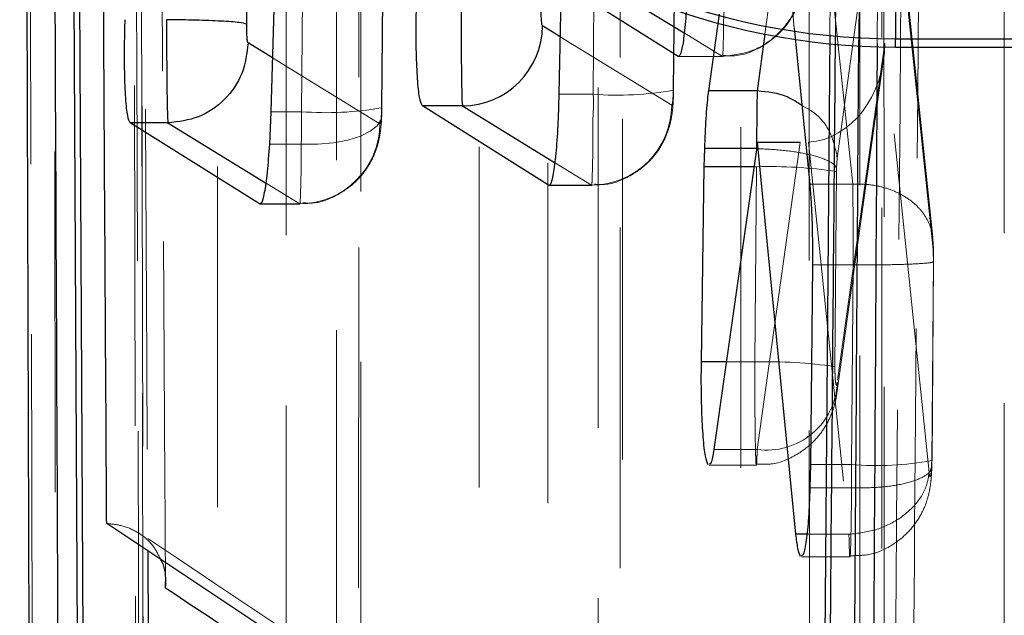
# Model space of a CAD drawing. Header units: millimetres. Extents: x 34 to 369, y 24 to 290.
# Tile 16 of 30: x 342.12 to 345.79, y 231.19 to 233.41. Entities that reach past the tile are written whole.
import ezdxf

# ---------------------------------------------------------------- set-up
doc = ezdxf.new("R2010")
doc.units = ezdxf.units.MM
doc.linetypes.add('HIDDEN', pattern=[1.905, 1.27, -0.635])

msp = doc.modelspace()

# ---------------------------------------------------------------- linework, layer by layer
at = {"color": 7, "linetype": 'Continuous', "lineweight": 25}
for p, q in [((342.1196, 242.0472), (342.158, 229.7114)), ((342.2832, 241.1071), (342.3361, 230.694)), ((342.3581, 230.694), (342.3039, 241.1071)), ((345.3863, 235.7428), (345.3863, 233.3428)), ((342.9662, 233.3975), (342.9721, 234.0974)), ((343.0771, 233.7714), (343.0564, 233.0709)), ((344.1393, 233.5595), (344.1307, 233.1359)), ((344.5752, 233.277), (344.2354, 233.4923)), ((344.6897, 233.1483), (344.7294, 233.4346)), ((345.0088, 233.3825), (345.0663, 232.8008)), ((345.1412, 233.3578), (345.1113, 229.7696)), ((345.3863, 233.3121), (345.3863, 233.3428)), ((345.3863, 233.3428), (364.3463, 233.3428)), ((345.3863, 233.3121), (347.6397, 233.3121)), ((344.8703, 233.1483), (344.6897, 233.1483)), ((344.8703, 233.1483), (344.8703, 233.1483)), ((344.0923, 232.7962), (343.6217, 233.0924)), ((343.7707, 233.0924), (343.6217, 233.0924)), ((343.0564, 233.0709), (343.0509, 232.9494)), ((343.0139, 232.7269), (342.5322, 233.0291)), ((342.6726, 233.0291), (342.5322, 233.0291)), ((342.6727, 233.0291), (342.6726, 233.0291)), ((344.8719, 232.9556), (344.7086, 231.8111)), ((345.015, 231.4947), (344.8719, 232.9556)), ((345.0307, 232.9556), (344.8719, 232.9556)), ((344.673, 232.8655), (344.6745, 232.9331)), ((344.8678, 232.9331), (344.6745, 232.9331)), ((344.8678, 232.9331), (344.8678, 232.9331)), ((344.6623, 232.1374), (344.673, 232.8655)), ((345.0763, 232.4997), (345.069, 231.7546)), ((345.069, 231.7546), (345.0672, 231.6677)), ((342.6635, 231.2939), (342.6634, 231.317))]:
    msp.add_line(p, q, dxfattribs=at)
at = {"color": 7, "linetype": 'HIDDEN', "lineweight": 18}
for p, q in [((345.1753, 237.4535), (345.1412, 233.3578)), ((345.2492, 233.3377), (345.266, 235.8511)), ((345.3311, 235.7585), (345.3177, 233.3249)), ((345.3863, 233.3121), (345.3863, 235.7121)), ((344.9663, 233.8486), (344.8992, 233.3596)), ((345.1691, 232.8977), (345.2956, 233.8202)), ((343.1705, 233.0709), (343.1764, 233.7714)), ((343.4752, 233.7853), (343.4693, 233.0856)), ((343.4704, 233.0842), (343.4763, 233.784)), ((345.4037, 233.7356), (345.5254, 232.5692)), ((345.5249, 232.6013), (345.407, 233.7316)), ((344.9766, 233.7081), (345.0088, 233.3825)), ((345.2267, 232.8008), (345.132, 233.7081)), ((345.7905, 226.9033), (345.792, 233.6985)), ((344.5607, 233.5748), (344.5572, 233.1522)), ((344.5584, 233.1506), (344.5619, 233.5734)), ((344.2584, 233.1359), (344.2619, 233.5595)), ((344.5514, 233.0947), (344.1351, 233.3506)), ((344.5978, 233.3647), (344.7405, 233.277)), ((345.3464, 233.3268), (345.169, 232.0615)), ((345.5114, 231.7245), (345.3464, 233.3268)), ((344.7405, 233.277), (344.5752, 233.277)), ((344.5769, 233.2764), (344.7408, 233.2764)), ((344.7405, 233.277), (344.7405, 233.277)), ((343.463, 233.0254), (343.0624, 233.2717)), ((345.1673, 232.0209), (345.342, 233.2668)), ((344.2584, 233.1359), (344.1307, 233.1359)), ((344.5572, 233.1522), (344.5584, 233.1506)), ((343.1705, 233.0709), (343.0564, 233.0709)), ((343.4693, 233.0856), (343.4688, 233.0658)), ((343.17, 232.9494), (343.0509, 232.9494)), ((344.8702, 231.8111), (345.0307, 232.9556)), ((345.0621, 232.9567), (345.2126, 231.4947)), ((344.1149, 232.8808), (344.2526, 232.7962)), ((345.1666, 232.8598), (345.1691, 232.8977)), ((344.8676, 232.8655), (344.859, 232.8655)), ((344.8676, 232.8655), (344.8615, 232.1374)), ((345.1603, 232.1199), (345.1664, 232.8479)), ((345.1664, 232.8479), (345.1666, 232.8598)), ((343.0369, 232.8052), (343.1642, 232.7269)), ((344.2526, 232.7962), (344.0923, 232.7962)), ((345.2265, 232.8008), (345.0663, 232.8008)), ((345.2267, 232.8008), (345.2265, 232.8008)), ((344.094, 232.7956), (344.2528, 232.7956)), ((343.1642, 232.7269), (343.0139, 232.7269)), ((343.0157, 232.7264), (343.1645, 232.7264)), ((345.5274, 232.5129), (345.5211, 231.77)), ((345.5223, 231.7686), (345.5285, 232.5117)), ((345.2285, 232.4997), (345.0763, 232.4997)), ((345.2223, 231.7546), (345.2286, 232.4997)), ((345.2286, 232.4997), (345.2285, 232.4997)), ((344.8615, 232.1374), (344.7552, 232.1374)), ((344.8702, 231.8111), (344.7086, 231.8111)), ((345.5211, 231.77), (345.5208, 231.756)), ((344.6906, 231.752), (344.867, 231.752)), ((345.2223, 231.7546), (345.069, 231.7546)), ((345.222, 231.6677), (345.0672, 231.6677)), ((345.222, 231.6676), (345.222, 231.6677)), ((345.2125, 231.4947), (345.0555, 231.4947)), ((345.2126, 231.4947), (345.2125, 231.4947)), ((345.035, 231.4106), (345.2162, 231.4106))]:
    msp.add_line(p, q, dxfattribs=at)
at = {"color": 8, "linetype": 'Continuous', "lineweight": 25}
for p, q in [((344.3902, 233.4923), (344.5978, 233.3647)), ((344.1351, 233.3506), (344.0696, 233.3908)), ((344.8992, 233.3596), (344.8703, 233.1483)), ((343.0624, 233.2717), (342.9715, 233.3276)), ((343.7707, 233.0924), (344.1149, 232.8808)), ((342.6726, 233.0291), (343.0369, 232.8052)), ((344.859, 232.8655), (344.673, 232.8655)), ((344.7552, 232.1374), (344.6623, 232.1374)), ((345.0555, 231.4947), (345.015, 231.4947)), ((342.597, 231.4334), (342.6006, 230.7788))]:
    msp.add_line(p, q, dxfattribs=at)
at = {"color": 7, "linetype": 'HIDDEN', "lineweight": 18, "flags": 128}
for points in [[(342.1402, 241.7656), (342.1423, 240.8665), (342.1508, 237.2452), (342.1685, 230.1594)], [(342.5543, 229.9936), (342.5522, 230.899), (342.5442, 234.5207), (342.5295, 241.6008)], [(342.5596, 241.5458), (342.5612, 240.6404), (342.5676, 237.0187), (342.581, 229.9305)], [(342.2553, 229.7468), (342.2539, 230.6381), (342.2483, 234.2594), (342.238, 241.3613)], [(342.8583, 240.4859), (342.8583, 239.5806), (342.858, 235.9597), (342.8575, 229.2273)], [(343.3014, 229.0806), (343.3015, 229.9859), (343.3017, 233.6068), (343.3022, 240.3392)], [(343.3844, 240.1848), (343.3844, 239.2796), (343.3841, 235.6586), (343.3837, 228.9964)], [(343.392, 228.9632), (343.3925, 236.7951), (343.3927, 240.1516)], [(343.1134, 228.8003), (343.1135, 229.7055), (343.1137, 233.3265), (343.1141, 239.9887)], [(343.8335, 238.6545), (343.8335, 237.7492), (343.8335, 234.1283), (343.8334, 228.2277)], [(344.2774, 228.0811), (344.2774, 228.9864), (344.2773, 232.6073), (344.2773, 238.5079)], [(344.3595, 238.3535), (344.3595, 237.4483), (344.3596, 233.8273), (344.3596, 227.9969)], [(344.368, 227.9636), (344.3679, 235.2133), (344.3678, 238.3203)], [(344.0894, 227.8007), (344.0893, 228.706), (344.0893, 232.3269), (344.0892, 238.1574)], [(345.1626, 233.3538), (345.1648, 233.6134), (345.1943, 237.4535), (345.1943, 237.4541), (345.1943, 237.4541)], [(344.8084, 236.8231), (344.8085, 235.9179), (344.8089, 232.2969), (344.8094, 227.2282)], [(345.2534, 227.0816), (345.2533, 227.9869), (345.2529, 231.6078), (345.2523, 236.6765)], [(345.3345, 236.5222), (345.3346, 235.6169), (345.335, 231.996), (345.3356, 226.9974)], [(345.344, 226.9641), (345.3432, 233.6315), (345.3428, 236.489)], [(345.0654, 226.8012), (345.0653, 227.7064), (345.0648, 231.3274), (345.0641, 236.326)], [(343.4688, 233.0658), (343.4674, 233.0417), (343.4533, 233.0186), (343.4273, 232.9976), (343.3903, 232.9795), (343.3439, 232.9651), (343.2902, 232.955), (343.2314, 232.9497), (343.17, 232.9494)]]:
    msp.add_lwpolyline(points, dxfattribs=at)
at = {"color": 7, "linetype": 'Continuous', "lineweight": 25}
for centre, radius, start, end in [((345.3863, 235.8628), 2.52, 180.0001, 269.9999), ((345.3863, 235.8321), 2.52, 180, 270.0001), ((343.7687, 233.3932), 0.3009, 270.3915, 359.5433)]:
    msp.add_arc(centre, radius, start, end, dxfattribs=at)
at = {"color": 7, "linetype": 'HIDDEN', "lineweight": 18}
for centre, radius, start, end in [((350.282, 238.2817), 6.4161, 225.58854, 273.91839), ((344.3482, 234.3698), 1.2372, 265.835, 279.7793), ((344.2505, 233.0971), 0.3009, 270.3929, 359.546), ((343.2636, 234.222), 1.1549, 265.3735, 280.2578), ((343.1621, 233.0278), 0.3009, 270.3935, 359.5456), ((344.9195, 231.2023), 1.664, 81.4681, 91.7888), ((344.9133, 230.4635), 1.6747, 81.5209, 91.7753), ((344.9062, 232.0717), 0.2631, 262.1488, 357.7821), ((345.3153, 232.8593), 1.1086, 265.1889, 280.7005)]:
    msp.add_arc(centre, radius, start, end, dxfattribs=at)
for centre, major_axis, ratio, start_param, end_param in [((345.0476, 233.3278), (0.0068, 0.3717), 0.803775, 3.212939, 4.724279), ((343.1653, 233.0897), (0.0002, 0.3582), 0.014431, 4.309837, 4.659903), ((345.2167, 231.7745), (0.0002, 0.3629), 0.015398, 4.413555, 4.657587)]:
    msp.add_ellipse(centre, major_axis=major_axis, ratio=ratio, start_param=start_param, end_param=end_param, dxfattribs=at)
at = {"color": 7, "linetype": 'Continuous', "lineweight": 25}
msp.add_ellipse((344.8733, 232.8449), major_axis=(0.0002, 0.3648), ratio=0.015791, start_param=0.588759, end_param=1.326608, dxfattribs=at)
for points, knots in [([(342.2674, 230.0491), (342.2568, 232.3915), (342.2386, 236.4321), (342.2219, 240.474), (342.2149, 242.1727)], [0, 0, 0, 0, 0.579719, 1, 1, 1, 1]), ([(342.444, 231.5351), (342.4435, 231.6187), (342.4394, 232.3058), (342.4214, 235.3374), (342.4049, 238.2854), (342.3917, 240.6298)], [0, 0, 0, 0, 0.027574, 0.2266559, 1, 1, 1, 1]), ([(344.6096, 233.5284), (344.6078, 233.4904), (344.6041, 233.4145), (344.5951, 233.3306), (344.585, 233.2804), (344.5783, 233.2781), (344.5752, 233.277)], [0, 0, 0, 0, 0.2581747, 0.5163362, 0.7746867, 1, 1, 1, 1]), ([(343.6217, 233.0924), (343.6183, 233.0985), (343.6115, 233.1109), (343.6037, 233.1789), (343.599, 233.2747), (343.5978, 233.3781), (343.5991, 233.445), (343.5996, 233.4715)], [0, 0, 0, 0, 0.2151556, 0.4303311, 0.6449892, 0.8594039, 1, 1, 1, 1]), ([(343.7659, 233.4715), (343.7659, 233.4715), (343.7659, 233.4312), (343.766, 233.3488), (343.7666, 233.2369), (343.7686, 233.1495), (343.7676, 233.1039), (343.7726, 233.0939), (343.7707, 233.0924), (343.7707, 233.0924)], [0, 0, 0, 0, 0.000127, 0.214604, 0.43289, 0.651594, 0.86828, 0.999872, 1, 1, 1, 1]), ([(344.0696, 233.3908), (344.0692, 233.3913), (344.0682, 233.3926), (344.0668, 233.4004), (344.0655, 233.4149), (344.0648, 233.4337), (344.0647, 233.4474), (344.0647, 233.454)], [0, 0, 0, 0, 0.131203, 0.346685, 0.566056, 0.788567, 1, 1, 1, 1]), ([(342.5322, 233.0291), (342.5288, 233.0354), (342.5219, 233.0482), (342.5146, 233.1174), (342.5105, 233.2149), (342.5102, 233.3197), (342.5121, 233.3873), (342.5128, 233.414)], [0, 0, 0, 0, 0.215547, 0.431134, 0.64604, 0.86064, 1, 1, 1, 1]), ([(342.6674, 233.414), (342.6674, 233.4139), (342.6674, 233.405), (342.6673, 233.3553), (342.6676, 233.2655), (342.6685, 233.1575), (342.6699, 233.078), (342.6714, 233.038), (342.6723, 233.0315), (342.6727, 233.0291)], [0, 0, 0, 0, 0.0001029, 0.0475822, 0.2592406, 0.4722119, 0.6880171, 0.8870726, 1, 1, 1, 1]), ([(342.9662, 233.3975), (342.9589, 233.3995), (342.9444, 233.4035), (342.8741, 233.4087), (342.7787, 233.4126), (342.7045, 233.4135), (342.6674, 233.414)], [0, 0, 0, 0, 0.250002, 0.499992, 0.749999, 1, 1, 1, 1]), ([(342.9715, 233.3276), (342.9711, 233.328), (342.9702, 233.3292), (342.9687, 233.3363), (342.9673, 233.3507), (342.9664, 233.3704), (342.9661, 233.3869), (342.9662, 233.396), (342.9662, 233.3975)], [0, 0, 0, 0, 0.110555, 0.308183, 0.523137, 0.738076, 0.955175, 1, 1, 1, 1]), ([(342.9715, 233.3276), (342.9667, 233.2885), (342.9571, 233.2105), (342.8879, 233.1121), (342.7895, 233.043), (342.7116, 233.0337), (342.6727, 233.0291)], [0, 0, 0, 0, 0.249999, 0.499999, 0.750002, 1, 1, 1, 1]), ([(345.2185, 229.0758), (345.2198, 229.2379), (345.2261, 230.0489), (345.237, 231.4695), (345.2452, 232.7279), (345.2492, 233.3377)], [0, 0, 0, 0, 0.114164, 0.570817, 1, 1, 1, 1]), ([(344.1307, 233.1359), (344.1295, 233.0956), (344.1272, 233.015), (344.1196, 232.9105), (344.11, 232.8342), (344.1004, 232.7971), (344.0945, 232.7964), (344.0923, 232.7962)], [0, 0, 0, 0, 0.215111, 0.430207, 0.645706, 0.861423, 1, 1, 1, 1]), ([(344.6745, 232.9331), (344.6761, 232.9719), (344.6793, 233.0494), (344.6854, 233.1161), (344.6891, 233.1438), (344.6897, 233.1483)], [0, 0, 0, 0, 0.456319, 0.912606, 1, 1, 1, 1]), ([(343.0509, 232.9494), (343.0483, 232.9129), (343.0429, 232.8399), (343.0321, 232.7641), (343.022, 232.7276), (343.0161, 232.7271), (343.0139, 232.7269)], [0, 0, 0, 0, 0.276713, 0.553419, 0.830357, 1, 1, 1, 1]), ([(345.0663, 232.8008), (345.068, 232.7801), (345.0722, 232.7306), (345.0763, 232.626), (345.0763, 232.542), (345.0763, 232.4997)], [0, 0, 0, 0, 0.262353, 0.628291, 1, 1, 1, 1]), ([(344.6873, 231.7539), (344.6839, 231.762), (344.6769, 231.7784), (344.6686, 231.8526), (344.6632, 231.9537), (344.6615, 232.0544), (344.6621, 232.1164), (344.6623, 232.1374)], [0, 0, 0, 0, 0.220788, 0.446031, 0.665958, 0.886488, 1, 1, 1, 1]), ([(344.7086, 231.8111), (344.7052, 231.7909), (344.6994, 231.7565), (344.6932, 231.7565), (344.6906, 231.7565)], [0, 0, 0, 0, 0.58811, 1, 1, 1, 1]), ([(345.0672, 231.6677), (345.0656, 231.6293), (345.0623, 231.5526), (345.0536, 231.4678), (345.0442, 231.4167), (345.0378, 231.4152), (345.035, 231.4146)], [0, 0, 0, 0, 0.266965, 0.533911, 0.801052, 1, 1, 1, 1]), ([(345.1113, 229.7696), (345.1096, 229.7707), (345.05, 229.8096), (344.7591, 229.9998), (343.8654, 230.5871), (343.0413, 231.1367), (342.444, 231.5351)], [0, 0, 0, 0, 0.001869, 0.066123, 0.323139, 1, 1, 1, 1]), ([(345.0323, 231.412), (345.0287, 231.4192), (345.0223, 231.4321), (345.0172, 231.4756), (345.015, 231.4947)], [0, 0, 0, 0, 0.559819, 1, 1, 1, 1]), ([(342.6635, 231.2939), (342.6636, 231.2949), (342.6641, 231.3004), (342.6654, 231.3328), (342.6636, 231.3702), (342.647, 231.3979), (342.6447, 231.4017)], [0, 0, 0, 0, 0.026601, 0.15042, 0.884112, 1, 1, 1, 1])]:
    msp.add_open_spline(points, degree=3, knots=knots, dxfattribs=at)
at = {"color": 7, "linetype": 'HIDDEN', "lineweight": 18}
for points, knots in [([(342.5823, 229.9176), (342.5797, 231.2618), (342.5721, 235.1331), (342.566, 239.0044), (342.562, 241.5315)], [0, 0, 0, 0, 0.347219, 1, 1, 1, 1]), ([(342.5314, 241.4044), (342.5382, 239.1685), (342.5509, 234.9923), (342.5642, 230.8148), (342.5704, 228.8739)], [0, 0, 0, 0, 0.535379, 1, 1, 1, 1]), ([(342.6634, 231.317), (342.6625, 231.4602), (342.6582, 232.2069), (342.6398, 235.402), (342.6232, 238.4538), (342.6099, 240.9021)], [0, 0, 0, 0, 0.044811, 0.233715, 1, 1, 1, 1]), ([(342.549, 240.7005), (342.5519, 240.1093), (342.567, 237.1039), (342.5831, 234.0149), (342.5966, 231.517), (342.597, 231.4334)], [0, 0, 0, 0, 0.191377, 0.972927, 1, 1, 1, 1]), ([(345.4382, 229.0874), (345.4395, 229.2496), (345.4461, 230.0605), (345.4694, 233.0316), (345.4883, 235.8406), (345.5029, 238.0008)], [0, 0, 0, 0, 0.0545866, 0.2729327, 1, 1, 1, 1]), ([(345.4388, 237.6737), (345.4286, 236.3158), (345.4083, 233.5949), (345.3845, 230.874), (345.3725, 229.511)], [0, 0, 0, 0, 0.499048, 1, 1, 1, 1]), ([(344.7421, 233.2809), (344.7544, 233.2798), (344.8063, 233.275), (344.8861, 233.3083), (344.9604, 233.3661), (345.004, 233.4268), (345.0271, 233.48), (345.0385, 233.5253), (345.0445, 233.5686), (345.0458, 233.6013), (345.0466, 233.6208)], [0, 0, 0, 0, 0.0708403, 0.2979358, 0.4693613, 0.6098602, 0.7215778, 0.8018174, 0.8819807, 1, 1, 1, 1]), ([(345.0393, 233.5754), (345.0346, 233.5364), (345.025, 233.4584), (344.9558, 233.3599), (344.8574, 233.2909), (344.7795, 233.2816), (344.7405, 233.277)], [0, 0, 0, 0, 0.249999, 0.5, 0.75, 1, 1, 1, 1]), ([(344.7405, 233.277), (344.7405, 233.277), (344.7413, 233.2754), (344.742, 233.2817), (344.7446, 233.3293), (344.7437, 233.415), (344.7503, 233.4896), (344.7465, 233.5284), (344.7465, 233.5284)], [0, 0, 0, 0, 0.000103, 0.219184, 0.481619, 0.742266, 0.999847, 1, 1, 1, 1]), ([(344.2526, 232.7962), (344.2526, 232.7962), (344.2532, 232.7936), (344.2543, 232.8036), (344.2558, 232.8569), (344.2579, 232.943), (344.2561, 233.0411), (344.2613, 233.1086), (344.2584, 233.1359), (344.2584, 233.1359)], [0, 0, 0, 0, 0.000127, 0.215906, 0.428289, 0.639926, 0.853206, 0.999868, 1, 1, 1, 1]), ([(344.2641, 232.8003), (344.2765, 232.7995), (344.3224, 232.7967), (344.3927, 232.8262), (344.4609, 232.8747), (344.5057, 232.9295), (344.533, 232.9826), (344.5477, 233.0306), (344.555, 233.0756), (344.5578, 233.113), (344.558, 233.1409), (344.5581, 233.1507)], [0, 0, 0, 0, 0.071179, 0.262937, 0.418865, 0.551711, 0.665255, 0.761179, 0.840681, 0.944277, 1, 1, 1, 1]), ([(344.5572, 233.1522), (344.5571, 233.1475), (344.5569, 233.136), (344.5561, 233.1193), (344.5548, 233.1049), (344.5531, 233.0955), (344.552, 233.095), (344.5514, 233.0947)], [0, 0, 0, 0, 0.149104, 0.365681, 0.578446, 0.788598, 1, 1, 1, 1]), ([(345.1691, 232.8977), (345.1629, 232.9291), (345.1504, 232.9919), (345.0974, 233.0619), (345.051, 233.0863), (345.0373, 233.0934)], [0, 0, 0, 0, 0.4140879, 0.8281685, 1, 1, 1, 1]), ([(343.1756, 232.731), (343.188, 232.7303), (343.2339, 232.7274), (343.3042, 232.7568), (343.3725, 232.8053), (343.4173, 232.8602), (343.4447, 232.9133), (343.4595, 232.9616), (343.4669, 233.0066), (343.469, 233.0369), (343.4697, 233.0543), (343.4697, 233.0544)], [0, 0, 0, 0, 0.0746796, 0.276514, 0.4406434, 0.5805203, 0.7001778, 0.8015013, 0.8856282, 0.9988446, 1, 1, 1, 1]), ([(343.4688, 233.0658), (343.4686, 233.0614), (343.4681, 233.0504), (343.4667, 233.0366), (343.4649, 233.0264), (343.4636, 233.0257), (343.463, 233.0254)], [0, 0, 0, 0, 0.181922, 0.456624, 0.727435, 1, 1, 1, 1]), ([(343.4697, 233.0543), (343.4698, 233.0568), (343.4702, 233.0666), (343.4703, 233.0768), (343.4704, 233.0843)], [0, 0, 0, 0, 0.254173, 1, 1, 1, 1]), ([(343.1642, 232.7269), (343.1642, 232.7269), (343.1648, 232.7244), (343.1661, 232.7344), (343.1678, 232.7885), (343.1697, 232.8661), (343.1692, 232.9247), (343.17, 232.9494), (343.17, 232.9494)], [0, 0, 0, 0, 0.000161, 0.27679, 0.548927, 0.82098, 0.999838, 1, 1, 1, 1]), ([(345.1666, 232.8598), (345.1653, 232.8625), (345.1597, 232.8739), (345.1286, 232.8932), (345.0588, 232.9136), (344.969, 232.9283), (344.9015, 232.9315), (344.8678, 232.9331)], [0, 0, 0, 0, 0.073631, 0.318805, 0.545868, 0.772936, 1, 1, 1, 1]), ([(345.2285, 232.4997), (345.2285, 232.4997), (345.2285, 232.5332), (345.2285, 232.5977), (345.228, 232.6974), (345.2271, 232.7627), (345.2266, 232.7957), (345.2265, 232.8008), (345.2265, 232.8008)], [0, 0, 0, 0, 0.000211, 0.296156, 0.56371, 0.929857, 0.999794, 1, 1, 1, 1]), ([(345.2267, 232.8008), (345.247, 232.8007), (345.2876, 232.8007), (345.3461, 232.7885), (345.3996, 232.7679), (345.4459, 232.7389), (345.4833, 232.703), (345.5097, 232.6615), (345.5254, 232.6163), (345.5254, 232.5849), (345.5254, 232.5692)], [0, 0, 0, 0, 0.125, 0.249998, 0.374999, 0.499999, 0.625, 0.75, 0.875, 1, 1, 1, 1]), ([(345.5285, 232.5118), (345.5285, 232.5253), (345.5284, 232.5534), (345.5265, 232.5852), (345.5253, 232.5972), (345.5252, 232.5989)], [0, 0, 0, 0, 0.444012, 0.92231, 1, 1, 1, 1]), ([(345.5254, 232.5692), (345.5255, 232.5683), (345.526, 232.5623), (345.5268, 232.55), (345.5274, 232.5312), (345.5274, 232.5191), (345.5274, 232.5129)], [0, 0, 0, 0, 0.0599782, 0.4323435, 0.7076328, 1, 1, 1, 1]), ([(345.2286, 232.4997), (345.2623, 232.4996), (345.3297, 232.4994), (345.4196, 232.5012), (345.4874, 232.5044), (345.5235, 232.5082), (345.527, 232.5107), (345.5283, 232.5117)], [0, 0, 0, 0, 0.214752, 0.429502, 0.644255, 0.859013, 1, 1, 1, 1]), ([(345.5283, 232.5117), (345.5284, 232.5118), (345.5294, 232.5122), (345.5284, 232.5126), (345.5274, 232.5129)], [0, 0, 0, 0, 0.064785, 1, 1, 1, 1]), ([(344.8615, 232.1374), (344.8615, 232.1374), (344.8615, 232.0967), (344.8615, 232.013), (344.8623, 231.9019), (344.8637, 231.813), (344.8654, 231.7594), (344.8673, 231.7458), (344.8691, 231.7696), (344.8699, 231.799), (344.8702, 231.8111), (344.8702, 231.8111)], [0, 0, 0, 0, 0.000089, 0.152792, 0.308627, 0.454379, 0.615344, 0.764771, 0.917094, 0.999913, 1, 1, 1, 1]), ([(345.169, 232.0615), (345.1687, 232.0596), (345.1678, 232.054), (345.1662, 232.0498), (345.1642, 232.0525), (345.1625, 232.0618), (345.1611, 232.0778), (345.1603, 232.0978), (345.1603, 232.1125), (345.1603, 232.1199)], [0, 0, 0, 0, 0.081917, 0.236273, 0.386088, 0.544345, 0.693745, 0.846867, 1, 1, 1, 1]), ([(344.867, 231.757), (344.8855, 231.756), (344.9382, 231.7533), (345.0124, 231.7853), (345.078, 231.8343), (345.1205, 231.887), (345.1473, 231.9391), (345.1604, 231.9816), (345.1652, 232.007), (345.1668, 232.0175), (345.1672, 232.0201), (345.1673, 232.0208), (345.1673, 232.0208)], [0, 0, 0, 0, 0.124403, 0.355571, 0.525566, 0.677869, 0.809652, 0.921406, 0.981296, 0.994296, 0.999927, 1, 1, 1, 1]), ([(345.2163, 231.4148), (345.2417, 231.4149), (345.2991, 231.4154), (345.3764, 231.4525), (345.4384, 231.5042), (345.4782, 231.5595), (345.5016, 231.6114), (345.5137, 231.6578), (345.5202, 231.7044), (345.5215, 231.7393), (345.5222, 231.7608)], [0, 0, 0, 0, 0.14236, 0.322083, 0.47023, 0.59698, 0.703877, 0.792032, 0.87176, 1, 1, 1, 1]), ([(345.222, 231.6676), (345.2558, 231.6676), (345.3232, 231.6677), (345.4131, 231.6805), (345.4807, 231.7013), (345.5168, 231.7251), (345.5198, 231.7414), (345.5209, 231.7476)], [0, 0, 0, 0, 0.216069, 0.432136, 0.648206, 0.864273, 1, 1, 1, 1]), ([(345.5208, 231.756), (345.5208, 231.7542), (345.5205, 231.7454), (345.5196, 231.7312), (345.518, 231.7171), (345.5161, 231.7093), (345.5141, 231.7091), (345.5125, 231.7152), (345.5117, 231.722), (345.5114, 231.7245)], [0, 0, 0, 0, 0.042292, 0.219845, 0.384616, 0.557953, 0.731308, 0.903321, 1, 1, 1, 1]), ([(345.5209, 231.7476), (345.5213, 231.7485), (345.5224, 231.7513), (345.5215, 231.7541), (345.5208, 231.756)], [0, 0, 0, 0, 0.325747, 1, 1, 1, 1]), ([(345.2126, 231.4947), (345.2462, 231.4987), (345.3136, 231.5066), (345.4032, 231.5502), (345.4724, 231.6129), (345.5049, 231.6753), (345.5099, 231.7136), (345.5114, 231.7245)], [0, 0, 0, 0, 0.2231725, 0.4463476, 0.6695211, 0.9062139, 1, 1, 1, 1]), ([(345.2125, 231.4947), (345.2125, 231.4947), (345.2129, 231.4803), (345.2136, 231.4426), (345.2153, 231.4083), (345.2173, 231.4095), (345.2192, 231.4519), (345.2208, 231.5286), (345.2217, 231.6068), (345.222, 231.6565), (345.222, 231.6676)], [0, 0, 0, 0, 0.000103, 0.098774, 0.271358, 0.445213, 0.617382, 0.778906, 0.950923, 1, 1, 1, 1]), ([(342.6447, 231.4017), (342.6362, 231.4194), (342.6186, 231.4559), (342.569, 231.4987), (342.509, 231.5281), (342.4646, 231.5329), (342.444, 231.5351)], [0, 0, 0, 0, 0.251952, 0.5212, 0.777083, 1, 1, 1, 1]), ([(345.2461, 229.7282), (345.1167, 229.8121), (344.2084, 230.4009), (343.3274, 230.9906), (342.5719, 231.4963)], [0, 0, 0, 0, 0.142497, 1, 1, 1, 1])]:
    msp.add_open_spline(points, degree=3, knots=knots, dxfattribs=at)
at = {"color": 8, "linetype": 'Continuous', "lineweight": 25}
for points, knots in [([(345.1321, 229.7684), (345.1321, 229.7688), (345.1421, 230.9641), (345.1524, 232.1591), (345.1626, 233.3538)], [0, 0, 0, 0, 0.000334, 1, 1, 1, 1]), ([(345.3177, 233.3249), (345.3168, 233.1752), (345.3066, 231.3245), (345.2943, 229.4737), (345.2831, 227.7726)], [0, 0, 0, 0, 0.080894, 1, 1, 1, 1]), ([(345.0373, 233.0934), (345.0193, 233.1054), (344.9705, 233.1377), (344.9091, 233.1442), (344.8703, 233.1483)], [0, 0, 0, 0, 0.369095, 1, 1, 1, 1]), ([(345.2226, 229.609), (344.8164, 229.8736), (343.9552, 230.4347), (343.11, 230.9969), (342.6635, 231.2939)], [0, 0, 0, 0, 0.471712, 1, 1, 1, 1])]:
    msp.add_open_spline(points, degree=3, knots=knots, dxfattribs=at)

doc.saveas('drawing.dxf')
